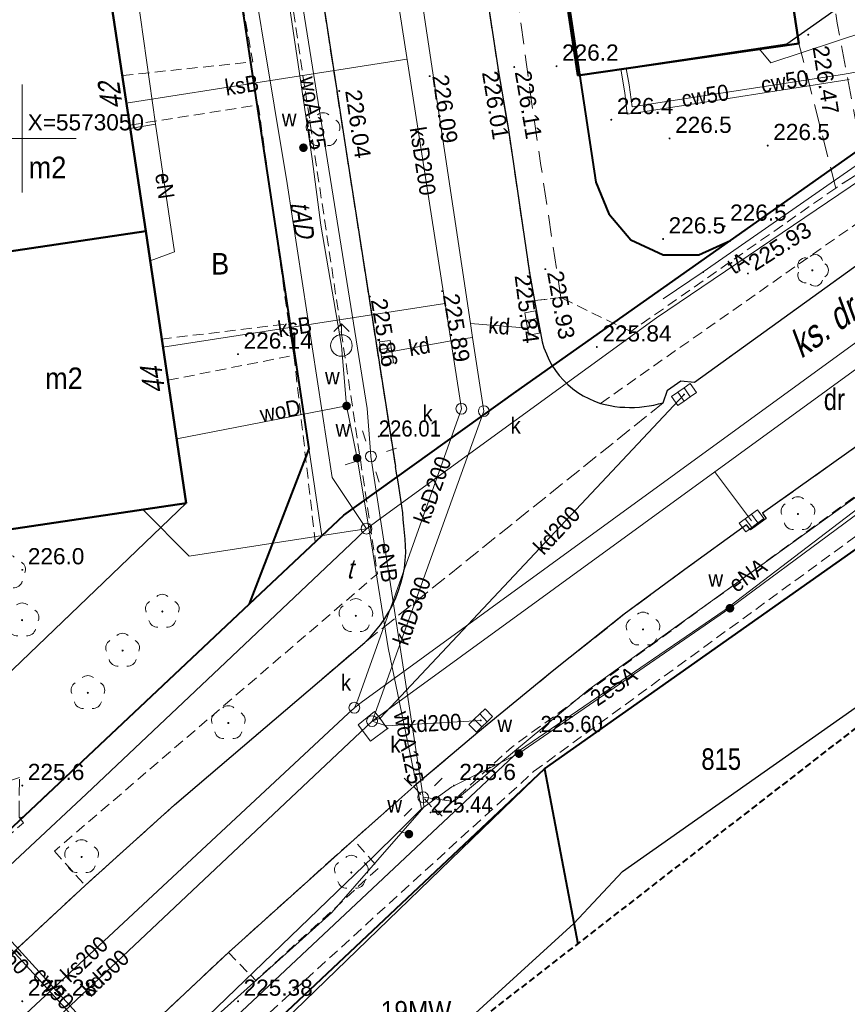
# Model space of a CAD drawing. Extents: x 6551780 to 6552081, y 5572957 to 5573171.
# Tile 3 of 19: x 6551800 to 6551838, y 5573010 to 5573056. Entities that reach past the tile are written whole.
import ezdxf
from ezdxf.enums import TextEntityAlignment as Align

# ---------------------------------------------------------------- set-up
doc = ezdxf.new("R2010")
doc.units = 0
doc.header["$LTSCALE"] = 0.5
for name, pattern in [('1.0_0.5', [1.5, 1, -0.5]), ('1.5_0.5', [2, 1.5, -0.5]), ('2', [0.9, 0.6, -0.3]), ('2 1', [3, 2, -1]), ('219-500', [0, 0]), ('mz1.0_0.5', [1.5, 1, -0.5]), ('otof_500', [0, 0])]:
    doc.linetypes.add(name, pattern=pattern)
for name, color, linetype in [('203-punkt graniczny', 7, 'Continuous'), ('210-oznaczenie konturu użytku gruntowego', 7, 'Continuous'), ('211-numer działki ewidencyjnej', 7, 'Continuous'), ('218-kontur użytku gruntowego', 7, 'Continuous'), ('219-działka ewidencyjna', 7, 'Continuous'), ('238-Punkt adresowy budynku', 7, 'Continuous'), ('312-budynek ewidencyjny', 7, 'Continuous'), ('312-oznaczenie budynku ewidencyjnego-Atr117', 7, 'Continuous'), ('504-Opis i rzędna włazu prostokątnego-ST', 7, 'Continuous'), ('586-Atrybuty opisowe-STPOD', 7, 'Continuous'), ('994-Nazwa ulicy', 7, 'Continuous'), ('chodnik', 7, 'Continuous'), ('chodnik (powierzchnia)', 7, 'Continuous'), ('drzewo liściaste', 7, 'Continuous'), ('furtka', 7, 'Continuous'), ('jezdnia', 7, 'Continuous'), ('komora podziemna', 7, 'Continuous'), ('kratka ściekowa', 7, 'Continuous'), ('krawężnik', 7, 'Continuous'), ('latarnia na słupie lub maszcie (punkt)', 7, 'Continuous'), ('obudowa ochronna przewodu', 7, 'Continuous'), ('ogrodzenie trwałe', 7, 'Continuous'), ('OTRN_O', 7, 'Continuous'), ('podpora przewodów', 7, 'Continuous'), ('przewód ciepłowniczy', 7, 'Continuous'), ('przewód ciepłowniczy-Atr1', 7, 'Continuous'), ('przewód elektroenergetyczny (linia)', 7, 'Continuous'), ('przewód elektroenergetyczny (linia)-Atr1', 7, 'Continuous'), ('przewód gazowy', 7, 'Continuous'), ('przewód kanalizacyjny', 7, 'Continuous'), ('przewód kanalizacyjny-Atr1', 7, 'Continuous'), ('przewód telekomunikacyjny (linia)', 7, 'Continuous'), ('przewód telekomunikacyjny (linia)-Atr1', 7, 'Continuous'), ('przewód wodociągowy', 7, 'Continuous'), ('przewód wodociągowy-Atr1', 7, 'Continuous'), ('rzedna', 7, 'Continuous'), ('rzedna-Atr2', 7, 'Continuous'), ('Strzałka', 7, 'Continuous'), ('Wymiarowanie', 7, 'Continuous'), ('właz do komory lub kanału - okrągły', 7, 'Continuous'), ('właz do komory lub kanału - okrągły-Atr17', 7, 'Continuous'), ('właz okrągły - siec telekomunikacyjna (punkt)', 7, 'Continuous'), ('zasuwa lub zawór', 7, 'Continuous'), ('zasuwa lub zawór-Atr17', 7, 'Continuous')]:
    doc.layers.add(name, color=color, linetype=linetype)
for name, color, linetype, lineweight, true_color in [('EGB', 7, 'Continuous', 20, 0x000000), ('EGUG_O', 7, 'Continuous', 20, 0x000000), ('OTK', 7, 'Continuous', 20, 0x000000), ('OTRN', 7, 'Continuous', 20, 0x000000), ('OTRS', 7, 'Continuous', 20, 0x000000), ('OTRS_O', 7, 'Continuous', 20, 0x000000), ('OTZ', 7, 'Continuous', 20, 0x000000), ('PARSI', 7, 'Continuous', 20, 0x000000), ('SUW', 5, 'Continuous', 20, 0x0000ff)]:
    doc.layers.add(name, color=color, linetype=linetype, lineweight=lineweight, true_color=true_color)
doc.styles.add('BDOT', font='Arial.ttf', dxfattribs={"width": 0.9})
doc.styles.add('EGiB', font='Arial.ttf', dxfattribs={"width": 0.9})
doc.styles.add('MZSK', font='Arial.ttf', dxfattribs={"width": 0.9, "height": 0.75})
doc.styles.get("Standard").update_dxf_attribs({"font": 'arial.ttf', "width": 0.9})
doc.linetypes.add('MPNLZ', pattern='A,6,-2,[35,msgB.shx,S=0.016,R=0,X=-1,Y=0],6', length=14)
doc.linetypes.add('OTOO', pattern='A,7.5,[30,msgB.shx,S=1.28,R=0,X=0,Y=0],7.5', length=15)

# ---------------------------------------------------------------- blocks, each defined once
blk = doc.blocks.new('203')
at = {"linetype": 'Continuous', "lineweight": 0}
h = blk.add_hatch(color=0, dxfattribs=at)
edge = h.paths.add_edge_path()
edge.add_arc((0, 0), 0.045, 0, 360)
blk = doc.blocks.new('SM011')
at = {"color": 0, "linetype": 'Continuous', "lineweight": 13}
for p, q in [((-0.53, 0.531), (-0.883, 0.884)), ((0.531, 0.531), (0.884, 0.884)), ((-0.53, -0.53), (-0.883, -0.883)), ((0.531, -0.53), (0.884, -0.883))]:
    blk.add_line(p, q, dxfattribs=at)
blk = doc.blocks.new('US15')
at = {"color": 0, "linetype": 'Continuous', "lineweight": 13}
blk.add_circle((0, 0), 0.25, dxfattribs=at)
blk = doc.blocks.new('US22')
at = {"color": 0, "linetype": 'Continuous', "lineweight": 13}
blk.add_circle((0, 0), 0.25, dxfattribs=at)
blk = doc.blocks.new('PW01')
at = {"linetype": 'Continuous', "lineweight": 13}
h = blk.add_hatch(color=0, dxfattribs=at)
edge = h.paths.add_edge_path()
edge.add_arc((0, 0), 0.045, 0, 360)
blk = doc.blocks.new('US05')
at = {"color": 0, "linetype": 'Continuous', "lineweight": 13}
for p, q in [((-0.525, -0.25), (-0.525, 0.25)), ((-0.525, 0.25), (-0.175, 0.25)), ((-0.175, -0.25), (-0.175, 0.25)), ((-0.175, 0.25), (0.175, 0.25)), ((0.175, -0.25), (0.175, 0.25)), ((0.175, 0.25), (0.525, 0.25)), ((0.525, -0.25), (0.525, 0.25)), ((-0.525, -0.25), (-0.175, -0.25)), ((-0.175, -0.25), (0.175, -0.25)), ((0.175, -0.25), (0.525, -0.25))]:
    blk.add_line(p, q, dxfattribs=at)
blk = doc.blocks.new('US25')
at = {"linetype": 'Continuous', "lineweight": 0}
h = blk.add_hatch(color=0, dxfattribs=at)
edge = h.paths.add_edge_path()
edge.add_arc((0, 0), 0.2, 0, 360)
blk = doc.blocks.new('OP021')
at = {"linetype": 'Continuous', "lineweight": 13}
h = blk.add_hatch(color=0, dxfattribs=at)
edge = h.paths.add_edge_path()
edge.add_arc((0, 0), 0.05, 0, 360)
at = {"color": 0, "linetype": 'Continuous', "lineweight": 13}
for centre, start, end in [((-0.38, 0.124), 121.308, 202.548), ((0, 0.4), 49.272, 130.728), ((0.38, 0.124), 337.452, 58.692), ((-0.235, -0.324), 193.221, 274.871), ((0.235, -0.324), 265.129, 346.779)]:
    blk.add_arc(centre, 0.4, start, end, dxfattribs=at)
blk = doc.blocks.new('SUWH')
at = {"layer": 'SUW', "color": 0, "lineweight": 18}
for p in [(-0.707, 1.293), (0, 1), (0.707, 1.293)]:
    blk.add_line(p, (0, 2), dxfattribs=at)
blk.add_circle((0, 0), 1, dxfattribs=at)
blk = doc.blocks.new('OTZL')
at = {"layer": 'OTZ', "color": 0, "lineweight": 18, "const_width": 0.1}
blk.add_lwpolyline([(-0.05, 0, 1), (0.05, 0, 1)], format="xyb", close=True, dxfattribs=at)
at = {"layer": 'OTZ', "color": 0, "lineweight": 18}
for centre, start, end in [((-0.647, 0.47), 84, 204), ((0.247, 0.761), 12, 132), ((0.8, 0), 300, 60), ((-0.647, -0.47), 156, 276), ((0.247, -0.761), 228, 348)]:
    blk.add_arc(centre, 0.7, start, end, dxfattribs=at)
blk = doc.blocks.new('A$C664B228D')
at = {"layer": 'EGB', "color": 18, "linetype": 'Continuous', "lineweight": 50, "true_color": 0x000000, "flags": 128}
blk.add_lwpolyline([(6551825.96, 5573065.55), (6551826.27, 5573063.46), (6551825.834, 5573063.438), (6551825.233, 5573063.188), (6551824.89, 5573062.87), (6551824.711, 5573062.591), (6551824.564, 5573062.151), (6551824.54, 5573061.92), (6551824.4, 5573061.89), (6551825.75, 5573052.92), (6551835.99, 5573054.41), (6551834.546, 5573064.044), (6551835.03, 5573064.12), (6551834.52, 5573067.54), (6551834.01, 5573067.48), (6551832.55, 5573077.03), (6551822.33, 5573075.5), (6551823.69, 5573066.54), (6551823.82, 5573066.56), (6551823.97, 5573066.215), (6551824.198, 5573065.913), (6551824.53, 5573065.65), (6551824.981, 5573065.468), (6551825.509, 5573065.435)], close=True, dxfattribs=at)
at = {"layer": 'OTK', "color": 18, "linetype": '2 1', "lineweight": 18, "true_color": 0x000000, "flags": 128}
for points in [[(6551837.7, 5573047.7), (6551835.99, 5573054.41), (6551834.546, 5573064.044), (6551835.03, 5573064.12), (6551834.52, 5573067.54), (6551834.01, 5573067.48), (6551832.644, 5573076.417), (6551834.78, 5573075.6), (6551837.775, 5573055.351), (6551839.04, 5573048.57)], [(6551820.03, 5573075.01), (6551821.27, 5573066.22), (6551823.69, 5573066.54), (6551823.82, 5573066.56), (6551823.97, 5573066.215), (6551823.76, 5573066.04), (6551824.271, 5573062.553), (6551822.74, 5573061.86), (6551822.32, 5573061.3), (6551823.47, 5573052.661), (6551824.04, 5573048.75), (6551824.96, 5573042.62), (6551823.74, 5573042.49), (6551823.51, 5573043.77), (6551822.53, 5573050.4), (6551822.07, 5573053.09), (6551820.68, 5573062.22), (6551820.1, 5573066.26), (6551818.86, 5573074.86)]]:
    blk.add_lwpolyline(points, close=True, dxfattribs=at)
at = {"layer": 'OTZ', "color": 96, "lineweight": 18, "true_color": 0x008000, "xscale": 0.5, "yscale": 0.5, "zscale": 0.5}
blk.add_blockref('OTZL', (6551836.62, 5573043.887, 0.5), dxfattribs=at)
blk = doc.blocks.new('mzsk')
at = {"layer": 'PARSI', "color": 0}
for p, q in [((0, -5), (0, 5)), ((5, 0), (-5, 0))]:
    blk.add_line(p, q, dxfattribs=at)
blk = doc.blocks.new('OTRS')
at = {"layer": 'OTRS', "color": 0, "lineweight": -3, "const_width": 0.09}
blk.add_lwpolyline([(-0.045, 0, 1), (0.045, 0, 1)], format="xyb", close=True, dxfattribs=at)
at = {"layer": 'OTRS_O', "color": 0, "style": 'BDOT'}
blk.add_attdef('RZEDNA', (0.514, 0.515), '', height=1.5, dxfattribs=at)
blk = doc.blocks.new('OTRN')
at = {"layer": 'OTRN', "color": 0, "const_width": 0.09}
blk.add_lwpolyline([(-0.045, 0, 1), (0.045, 0, 1)], format="xyb", close=True, dxfattribs=at)
at = {"layer": 'OTRN_O', "color": 0, "style": 'BDOT'}
blk.add_attdef('RZEDNA', (0.514, 0.515), '', height=1.5, dxfattribs=at)
blk = doc.blocks.new('A$C664B2598')
at = {"layer": 'Strzałka', "color": 6, "linetype": 'Continuous', "lineweight": 40}
for p, q in [((6551813.29, 5573035.605), (6551807.29, 5573075.53)), ((6551810.536, 5573028.425), (6551813.29, 5573035.605)), ((6551797.51, 5573016.169), (6551810.536, 5573028.425))]:
    blk.add_line(p, q, dxfattribs=at)
at = {"layer": 'Strzałka', "linetype": 'MPNLZ', "lineweight": 25}
for p, q in [((6551827.812, 5573016.011), (6551852.255, 5573033.234)), ((6551825.562, 5573013.607), (6551827.812, 5573016.011)), ((6551817.513, 5573006.271), (6551825.562, 5573013.607))]:
    blk.add_line(p, q, dxfattribs=at)
at = {"layer": 'Strzałka', "color": 6, "linetype": 'Continuous', "lineweight": 40}
for points in [[(6551817.056, 5573111.167), (6551820.46, 5573088.5), (6551822.49, 5573075.07), (6551826.58, 5573047.98), (6551827.19, 5573046.51), (6551828.21, 5573045.3), (6551829.71, 5573044.6), (6551831.36, 5573044.61), (6551832.82, 5573045.27), (6551842.33, 5573051.98), (6551862.33, 5573065.78), (6551862.542, 5573065.93)], [(6551800.352, 5572998.307), (6551824.21, 5573020.78), (6551845.22, 5573035.6), (6551864.3, 5573049.04), (6551865.007, 5573049.539)], [(6551824.21, 5573020.78), (6551825.742, 5573012.656)]]:
    blk.add_lwpolyline(points, dxfattribs=at)
at = {"layer": 'Strzałka', "linetype": 'MPNLZ', "lineweight": 25}
for points in [[(6551796.36, 5573108.269), (6551801.361, 5573074.644), (6551802.12, 5573069.73), (6551803.92, 5573057.64), (6551805.72, 5573045.7), (6551807.6, 5573033.09)], [(6551861.514, 5573072.763), (6551835.43, 5573054.37), (6551825.84, 5573052.93)], [(6551807.6, 5573033.09), (6551796.509, 5573022.456)]]:
    blk.add_lwpolyline(points, dxfattribs=at)
at = {"layer": 'Strzałka', "linetype": 'MPNLZ', "lineweight": 25, "flags": 128}
blk.add_lwpolyline([(6551825.84, 5573052.93), (6551822.49, 5573075.07), (6551820.46, 5573088.5)], dxfattribs=at)
at = {"layer": 'Strzałka', "color": 6, "linetype": 'Continuous', "lineweight": 40, "flags": 128}
blk.add_lwpolyline([(6551810.536, 5573028.425), (6551813.89, 5573031.58), (6551814.91, 5573032.54), (6551822.88, 5573038.25), (6551832.82, 5573045.27)], dxfattribs=at)
at = {"layer": 'OTRN', "color": 18, "true_color": 0x000000, "xscale": 0.5, "yscale": 0.5, "zscale": 0.5}
for p, values in [((6551824.76, 5573053.35, 226.216), {'RZEDNA': '226.2'}), ((6551827.3, 5573050.87, 226.432), {'RZEDNA': '226.4'}), ((6551830, 5573050, 226.48), {'RZEDNA': '226.5'}), ((6551834.55, 5573049.67, 226.51), {'RZEDNA': '226.5'}), ((6551832.55, 5573045.93, 226.466), {'RZEDNA': '226.5'}), ((6551829.7, 5573045.34, 226.493), {'RZEDNA': '226.5'}), ((6551800, 5573030, 225.96), {'RZEDNA': '226.0'}), ((6551800, 5573020, 225.55), {'RZEDNA': '225.6'}), ((6551820, 5573020, 225.61), {'RZEDNA': '225.6'})]:
    blk.add_blockref('OTRN', p, dxfattribs=at).add_auto_attribs(values)
at = {"layer": 'OTRS', "color": 18, "true_color": 0x000000}
ref = blk.add_blockref('OTRS', (6551836.43, 5573054.81, 226.47), dxfattribs=dict(at, xscale=0.5, yscale=0.5, zscale=0.5))
ref.add_attrib('RZEDNA', '226.47', (6551836.624, 5573054.245, 226.47), dxfattribs={"layer": 'OTRS_O', "color": 0, "height": 0.75, "rotation": 278.9396, "style": 'BDOT'})
ref = blk.add_blockref('OTRS', (6551822.07, 5573053.09, 226.005), dxfattribs=dict(at, xscale=0.5, yscale=0.5, zscale=0.5))
ref.add_attrib('RZEDNA', '226.01', (6551821.304, 5573053.061, 226.005), dxfattribs={"layer": 'OTRS_O', "color": 0, "height": 0.75, "rotation": 279.3099, "style": 'BDOT'})
ref = blk.add_blockref('OTRS', (6551822.8, 5573053.31, 226.113), dxfattribs=dict(at, xscale=0.5, yscale=0.5, zscale=0.5))
ref.add_attrib('RZEDNA', '226.11', (6551822.823, 5573053.085, 226.113), dxfattribs={"layer": 'OTRS_O', "color": 0, "height": 0.75, "rotation": 279.6052, "style": 'BDOT'})
ref = blk.add_blockref('OTRS', (6551818.88, 5573052.89, 226.091), dxfattribs=dict(at, xscale=0.5, yscale=0.5, zscale=0.5))
ref.add_attrib('RZEDNA', '226.09', (6551819, 5573052.904, 226.091), dxfattribs={"layer": 'OTRS_O', "color": 0, "height": 0.75, "rotation": 278.0839, "style": 'BDOT'})
ref = blk.add_blockref('OTRS', (6551814.69, 5573052.2, 226.038), dxfattribs=dict(at, xscale=0.5, yscale=0.5, zscale=0.5))
ref.add_attrib('RZEDNA', '226.04', (6551814.963, 5573052.206, 226.038), dxfattribs={"layer": 'OTRS_O', "color": 0, "height": 0.75, "rotation": 278.3132, "style": 'BDOT'})
ref = blk.add_blockref('OTRS', (6551833.63, 5573043.74, 225.926), dxfattribs=dict(at, xscale=0.5, yscale=0.5, zscale=0.5))
ref.add_attrib('RZEDNA', '225.93', (6551833.964, 5573043.827, 225.926), dxfattribs={"layer": 'OTRS_O', "color": 0, "height": 0.75, "rotation": 32.716, "style": 'BDOT'})
ref = blk.add_blockref('OTRS', (6551824.24, 5573043.94, 225.925), dxfattribs=dict(at, xscale=0.5, yscale=0.5, zscale=0.5))
ref.add_attrib('RZEDNA', '225.93', (6551824.32, 5573043.792, 225.925), dxfattribs={"layer": 'OTRS_O', "color": 0, "height": 0.75, "rotation": 280.1607, "style": 'BDOT'})
ref = blk.add_blockref('OTRS', (6551823.51, 5573043.77, 225.844), dxfattribs=dict(at, xscale=0.5, yscale=0.5, zscale=0.5))
ref.add_attrib('RZEDNA', '225.84', (6551822.817, 5573043.643, 225.844), dxfattribs={"layer": 'OTRS_O', "color": 0, "height": 0.75, "rotation": 277.2393, "style": 'BDOT'})
ref = blk.add_blockref('OTRS', (6551816.11, 5573042.67, 225.859), dxfattribs=dict(at, xscale=0.5, yscale=0.5, zscale=0.5))
ref.add_attrib('RZEDNA', '225.86', (6551816.15, 5573042.515, 225.859), dxfattribs={"layer": 'OTRS_O', "color": 0, "height": 0.75, "rotation": 279.5022, "style": 'BDOT'})
ref = blk.add_blockref('OTRS', (6551819.46, 5573042.92, 225.886), dxfattribs=dict(at, xscale=0.5, yscale=0.5, zscale=0.5))
ref.add_attrib('RZEDNA', '225.89', (6551819.49, 5573042.738, 225.886), dxfattribs={"layer": 'OTRS_O', "color": 0, "height": 0.75, "rotation": 279.5454, "style": 'BDOT'})
at = {"layer": 'OTRS', "color": 18, "true_color": 0x000000, "xscale": 0.5, "yscale": 0.5, "zscale": 0.5}
for p, values in [((6551810, 5573040, 226.14), {'RZEDNA': '226.14'}), ((6551826.63, 5573040.33, 225.844), {'RZEDNA': '225.84'}), ((6551800, 5573010, 225.28), {'RZEDNA': '225.28'}), ((6551810, 5573010, 225.38), {'RZEDNA': '225.38'})]:
    blk.add_blockref('OTRS', p, dxfattribs=at).add_auto_attribs(values)
at = {"layer": 'Strzałka', "color": 6, "linetype": 'MPNLZ', "lineweight": 40, "insert": (6551816.615, 5573010.012), "char_height": 0.9, "width": 10.24548, "attachment_point": 1}
blk.add_mtext('19MW', dxfattribs=at)

msp = doc.modelspace()

# ---------------------------------------------------------------- linework, layer by layer
at = {"layer": '218-kontur użytku gruntowego', "color": 96, "linetype": 'Continuous', "lineweight": 18, "true_color": 0x008000, "flags": 128}
for points in [[(6551807.29, 5573075.53), (6551812.69, 5573039.63)], [(6551812.69, 5573039.63), (6551807.29, 5573075.53)], [(6551826.58, 5573047.98), (6551822.49, 5573075.07)], [(6551822.49, 5573075.07), (6551826.58, 5573047.98)], [(6551832.82, 5573045.27), (6551842.33, 5573051.98)], [(6551842.33, 5573051.98), (6551832.82, 5573045.27)], [(6551827.19, 5573046.51), (6551826.58, 5573047.98)], [(6551826.58, 5573047.98), (6551827.19, 5573046.51)], [(6551828.21, 5573045.3), (6551827.19, 5573046.51)], [(6551827.19, 5573046.51), (6551828.21, 5573045.3)], [(6551827.58, 5573041.56), (6551832.82, 5573045.27)], [(6551832.82, 5573045.27), (6551827.58, 5573041.56)], [(6551829.71, 5573044.6), (6551828.21, 5573045.3)], [(6551828.21, 5573045.3), (6551829.71, 5573044.6)], [(6551832.82, 5573045.27), (6551831.36, 5573044.61)], [(6551831.36, 5573044.61), (6551832.82, 5573045.27)], [(6551831.36, 5573044.61), (6551829.71, 5573044.6)], [(6551829.71, 5573044.6), (6551831.36, 5573044.61)], [(6551822.88, 5573038.25), (6551827.58, 5573041.56)], [(6551827.58, 5573041.56), (6551822.88, 5573038.25)], [(6551812.69, 5573039.63), (6551813.89, 5573031.58)], [(6551813.89, 5573031.58), (6551812.69, 5573039.63)], [(6551814.91, 5573032.54), (6551822.88, 5573038.25)], [(6551822.88, 5573038.25), (6551814.91, 5573032.54)], [(6551824.21, 5573020.78), (6551845.22, 5573035.6)], [(6551845.22, 5573035.6), (6551824.21, 5573020.78)], [(6551813.89, 5573031.58), (6551814.91, 5573032.54)], [(6551814.91, 5573032.54), (6551813.89, 5573031.58)], [(6551800.03, 5573018.54), (6551813.89, 5573031.58)], [(6551813.89, 5573031.58), (6551800.03, 5573018.54)], [(6551812, 5573009.28), (6551824.21, 5573020.78)], [(6551824.21, 5573020.78), (6551812, 5573009.28)]]:
    msp.add_lwpolyline(points, dxfattribs=at)
at = {"layer": '218-kontur użytku gruntowego', "color": 96, "linetype": 'Continuous', "lineweight": 18, "true_color": 0x008000}
for points in [[(6551825.742, 5573012.656), (6551824.21, 5573020.78)], [(6551824.21, 5573020.78), (6551825.742, 5573012.656)], [(6551797.51, 5573016.166), (6551800.03, 5573018.54)], [(6551800.03, 5573018.54), (6551797.51, 5573016.166)]]:
    msp.add_lwpolyline(points, dxfattribs=at)
at = {"layer": '219-działka ewidencyjna', "color": 7, "linetype": '219-500', "lineweight": 18, "flags": 128}
for points in [[(6551807.29, 5573075.53), (6551812.69, 5573039.63)], [(6551822.49, 5573075.07), (6551826.58, 5573047.98)], [(6551842.33, 5573051.98), (6551832.82, 5573045.27)], [(6551826.58, 5573047.98), (6551827.19, 5573046.51)], [(6551827.19, 5573046.51), (6551828.21, 5573045.3)], [(6551832.82, 5573045.27), (6551827.58, 5573041.56)], [(6551828.21, 5573045.3), (6551829.71, 5573044.6)], [(6551832.82, 5573045.27), (6551831.36, 5573044.61)], [(6551829.71, 5573044.6), (6551831.36, 5573044.61)], [(6551827.58, 5573041.56), (6551822.88, 5573038.25)], [(6551813.89, 5573031.58), (6551812.69, 5573039.63)], [(6551822.88, 5573038.25), (6551814.91, 5573032.54)], [(6551845.22, 5573035.6), (6551824.21, 5573020.78)], [(6551814.91, 5573032.54), (6551813.89, 5573031.58)], [(6551813.89, 5573031.58), (6551800.03, 5573018.54)], [(6551824.21, 5573020.78), (6551812, 5573009.28)]]:
    msp.add_lwpolyline(points, dxfattribs=at)
at = {"layer": '219-działka ewidencyjna', "color": 7, "linetype": '219-500', "lineweight": 18}
for points in [[(6551824.21, 5573020.78), (6551825.742, 5573012.656)], [(6551797.51, 5573016.166), (6551800.03, 5573018.54)]]:
    msp.add_lwpolyline(points, dxfattribs=at)
at = {"layer": '312-budynek ewidencyjny', "color": 7, "linetype": 'Continuous', "lineweight": 50, "flags": 128}
for points in [[(6551805.72, 5573045.7), (6551803.92, 5573057.64)], [(6551805.72, 5573045.7), (6551796.25, 5573044.29)], [(6551796.25, 5573044.29), (6551805.72, 5573045.7)], [(6551807.6, 5573033.09), (6551805.72, 5573045.7)], [(6551798.13, 5573031.68), (6551807.6, 5573033.09)]]:
    msp.add_lwpolyline(points, dxfattribs=at)
at = {"layer": 'chodnik', "color": 7, "linetype": '1.0_0.5', "lineweight": 18, "flags": 128}
msp.add_lwpolyline([(6551802.86, 5573064.78), (6551804.64, 5573052.92), (6551810.69, 5573053.55), (6551808.5, 5573065.56)], close=True, dxfattribs=at)
at = {"layer": 'chodnik', "color": 7, "linetype": '1.0_0.5', "lineweight": 18}
msp.add_lwpolyline([(6551839.04, 5573048.57), (6551837.7, 5573047.7), (6551828.2, 5573041.05), (6551824.96, 5573042.62), (6551823.74, 5573042.49), (6551824.1, 5573040.57), (6551824.18, 5573040.29), (6551824.29, 5573040.02), (6551824.41, 5573039.75), (6551824.55, 5573039.49), (6551824.71, 5573039.25), (6551824.89, 5573039.01), (6551825.08, 5573038.79), (6551825.29, 5573038.59), (6551825.51, 5573038.4), (6551825.75, 5573038.23), (6551826, 5573038.07), (6551826.26, 5573037.94), (6551826.52, 5573037.82), (6551826.8, 5573037.72), (6551843.8, 5573049.66)], dxfattribs=at)
at = {"layer": 'chodnik (powierzchnia)', "color": 7, "linetype": 'mz1.0_0.5', "lineweight": 18, "flags": 128}
for points in [[(6551810.35, 5573070.72), (6551816.46, 5573029.82), (6551801.49, 5573016.96)], [(6551804.98, 5573050.62), (6551810.94, 5573051.55), (6551812.35, 5573041.41), (6551806.46, 5573040.7)], [(6551818.15, 5573019.96), (6551819.27, 5573018.65), (6551822.67, 5573021.77), (6551850.54, 5573042.12), (6551852.99, 5573043.89), (6551852.01, 5573045.21)], [(6551812.59, 5573039.95), (6551813.58, 5573031.3), (6551800.01, 5573018.52), (6551799.9, 5573018.54)], [(6551806.75, 5573038.79), (6551812.59, 5573039.95)], [(6551809.55, 5573012.26), (6551810.82, 5573010.97), (6551814.53, 5573014.35), (6551816.51, 5573016.18), (6551815.36, 5573017.49)], [(6551801.49, 5573016.96), (6551802.91, 5573015.37)]]:
    msp.add_lwpolyline(points, dxfattribs=at)
at = {"layer": 'chodnik (powierzchnia)', "color": 7, "linetype": 'mz1.0_0.5', "lineweight": 18}
msp.add_lwpolyline([(6551811.47, 5573009.48), (6551823.7, 5573020.65), (6551853.88, 5573042.69), (6551864.867, 5573050.469)], dxfattribs=at)
at = {"layer": 'furtka', "color": 7, "linetype": 'otof_500', "lineweight": 18, "flags": 128}
msp.add_lwpolyline([(6551812.59, 5573039.95), (6551812.35, 5573041.41)], dxfattribs=at)
at = {"layer": 'jezdnia', "color": 7, "linetype": '1.5_0.5', "lineweight": 18}
for points in [[(6551811.7, 5573070.95), (6551814.99, 5573049.5), (6551817.29, 5573034.79), (6551817.35, 5573034.49), (6551817.4, 5573034.18), (6551817.45, 5573033.88), (6551817.5, 5573033.57), (6551817.55, 5573033.26), (6551817.59, 5573032.96), (6551817.63, 5573032.65), (6551817.66, 5573032.34), (6551817.69, 5573032.04), (6551817.72, 5573031.73), (6551817.74, 5573031.42), (6551817.76, 5573031.11), (6551817.78, 5573030.8), (6551817.75, 5573030.44), (6551817.71, 5573030.08), (6551817.64, 5573029.73), (6551817.55, 5573029.38), (6551817.44, 5573029.04), (6551817.31, 5573028.7), (6551817.16, 5573028.37), (6551816.99, 5573028.05), (6551816.8, 5573027.75), (6551816.6, 5573027.45), (6551816.37, 5573027.17), (6551816.14, 5573026.9), (6551815.88, 5573026.64), (6551829.71, 5573037.75), (6551829.27, 5573037.64), (6551829.05, 5573037.6), (6551828.6, 5573037.54), (6551828.37, 5573037.53), (6551828.14, 5573037.53), (6551827.92, 5573037.54), (6551827.69, 5573037.55), (6551827.47, 5573037.58), (6551827.24, 5573037.62), (6551827.02, 5573037.66), (6551826.8, 5573037.72), (6551826.52, 5573037.82), (6551826.26, 5573037.94), (6551826, 5573038.07), (6551825.75, 5573038.23), (6551825.51, 5573038.4), (6551825.29, 5573038.59), (6551825.08, 5573038.79), (6551824.89, 5573039.01), (6551824.71, 5573039.25), (6551824.55, 5573039.49), (6551824.41, 5573039.75), (6551824.29, 5573040.02), (6551824.18, 5573040.29), (6551824.1, 5573040.57), (6551823.74, 5573042.49), (6551823.51, 5573043.77), (6551822.53, 5573050.4), (6551822.07, 5573053.09), (6551820.68, 5573062.22)], [(6551798.317, 5573011.096), (6551802.91, 5573015.37), (6551807.06, 5573019.1), (6551815.88, 5573026.64), (6551829.71, 5573037.75), (6551829.91, 5573038.33), (6551830.52, 5573038.77), (6551831.16, 5573038.7), (6551844.67, 5573048.45), (6551849.03, 5573051.6), (6551863.16, 5573061.815)], [(6551864.343, 5573053.952), (6551852.01, 5573045.21), (6551834.31, 5573032.63), (6551834.47, 5573032.38), (6551833.75, 5573031.86), (6551833.56, 5573032.09), (6551830.71, 5573030.02), (6551827.9, 5573027.94), (6551824.56, 5573025.29), (6551821.11, 5573022.46), (6551818.15, 5573019.96), (6551815.36, 5573017.49), (6551809.55, 5573012.26), (6551806.27, 5573009.17), (6551800.59, 5573003.79), (6551799.623, 5573002.884)], [(6551797.528, 5573016.055), (6551800.05, 5573018.28), (6551799.85, 5573018.54), (6551799.87, 5573020.38), (6551796.995, 5573019.404)]]:
    msp.add_lwpolyline(points, dxfattribs=at)
at = {"layer": 'komora podziemna', "color": 36, "linetype": 'Continuous', "lineweight": 18, "true_color": 0x803300, "flags": 128}
msp.add_lwpolyline([(6551815.56, 5573022.81), (6551816.33, 5573023.43), (6551816.58, 5573023.11), (6551816.84, 5573022.76), (6551816.93, 5573022.65), (6551816.14, 5573022.06)], close=True, dxfattribs=at)
at = {"layer": 'krawężnik', "color": 7, "linetype": 'Continuous', "lineweight": 25}
for points in [[(6551813.513, 5573110.671), (6551814.28, 5573105.64), (6551815.22, 5573099.42), (6551817.17, 5573086.23), (6551818.28, 5573078.63), (6551818.86, 5573074.86), (6551820.1, 5573066.26), (6551820.1, 5573066.26), (6551820.68, 5573062.22), (6551822.07, 5573053.09), (6551822.53, 5573050.4), (6551823.51, 5573043.77), (6551823.74, 5573042.49)], [(6551805.885, 5573109.603), (6551807.28, 5573100.05), (6551809.03, 5573088.32), (6551811.08, 5573074.72), (6551811.7, 5573070.95), (6551814.99, 5573049.5), (6551817.29, 5573034.79)], [(6551829.71, 5573037.75), (6551829.91, 5573038.33), (6551830.52, 5573038.77), (6551831.16, 5573038.7), (6551844.67, 5573048.45), (6551849.03, 5573051.6), (6551863.16, 5573061.815)], [(6551864.343, 5573053.952), (6551852.01, 5573045.21), (6551834.31, 5573032.63), (6551834.47, 5573032.38), (6551833.75, 5573031.86), (6551833.56, 5573032.09), (6551830.71, 5573030.02), (6551827.9, 5573027.94), (6551824.56, 5573025.29), (6551821.11, 5573022.46), (6551818.15, 5573019.96), (6551815.36, 5573017.49), (6551809.55, 5573012.26), (6551806.27, 5573009.17), (6551800.59, 5573003.79), (6551799.623, 5573002.884)], [(6551798.317, 5573011.096), (6551802.91, 5573015.37), (6551807.06, 5573019.1), (6551815.88, 5573026.64)]]:
    msp.add_lwpolyline(points, dxfattribs=at)
at = {"layer": 'krawężnik', "color": 7, "linetype": 'Continuous', "lineweight": 25, "flags": 128}
for points in [[(6551823.74, 5573042.49), (6551824.1, 5573040.57), (6551824.18, 5573040.29), (6551824.29, 5573040.02), (6551824.41, 5573039.75), (6551824.55, 5573039.49), (6551824.71, 5573039.25), (6551824.89, 5573039.01), (6551825.08, 5573038.79), (6551825.29, 5573038.59), (6551825.51, 5573038.4), (6551825.75, 5573038.23), (6551826, 5573038.07), (6551826.26, 5573037.94), (6551826.52, 5573037.82), (6551826.8, 5573037.72), (6551827.02, 5573037.66), (6551827.24, 5573037.62), (6551827.47, 5573037.58), (6551827.69, 5573037.55), (6551827.92, 5573037.54), (6551828.14, 5573037.53), (6551828.37, 5573037.53), (6551828.6, 5573037.54), (6551828.82, 5573037.57), (6551829.05, 5573037.6), (6551829.27, 5573037.64), (6551829.49, 5573037.69), (6551829.71, 5573037.75)], [(6551815.88, 5573026.64), (6551816.14, 5573026.9), (6551816.37, 5573027.17), (6551816.6, 5573027.45), (6551816.8, 5573027.75), (6551816.99, 5573028.05), (6551817.16, 5573028.37), (6551817.31, 5573028.7), (6551817.44, 5573029.04), (6551817.55, 5573029.38), (6551817.64, 5573029.73), (6551817.71, 5573030.08), (6551817.75, 5573030.44), (6551817.78, 5573030.8), (6551817.76, 5573031.11), (6551817.74, 5573031.42), (6551817.72, 5573031.73), (6551817.69, 5573032.04), (6551817.66, 5573032.34), (6551817.63, 5573032.65), (6551817.59, 5573032.96), (6551817.55, 5573033.26), (6551817.5, 5573033.57), (6551817.45, 5573033.88), (6551817.4, 5573034.18), (6551817.35, 5573034.49), (6551817.29, 5573034.79)]]:
    msp.add_lwpolyline(points, dxfattribs=at)
at = {"layer": 'obudowa ochronna przewodu', "color": 7, "linetype": 'Continuous', "lineweight": 35, "flags": 128}
for points in [[(6551799, 5573012.94), (6551804.83, 5573006.57)], [(6551799.21, 5573013.09), (6551805.02, 5573006.71)]]:
    msp.add_lwpolyline(points, dxfattribs=at)
at = {"layer": 'ogrodzenie trwałe', "color": 7, "linetype": 'OTOO', "lineweight": 35}
msp.add_lwpolyline([(6551814.721, 5573004.103), (6551812.14, 5573009.1), (6551824.21, 5573020.78), (6551825.742, 5573012.656)], dxfattribs=at)
at = {"layer": 'przewód ciepłowniczy', "color": 212, "linetype": 'Continuous', "lineweight": 18, "true_color": 0xd200d2}
for points in [[(6551827.744, 5573053.21), (6551827.92, 5573052.11), (6551828.04, 5573051.13), (6551829.07, 5573051.28), (6551838.33, 5573052.74)], [(6551827.995, 5573053.247), (6551828.13, 5573052.48), (6551828.27, 5573051.46), (6551829.26, 5573051.62), (6551838.01, 5573052.97), (6551838.98, 5573053.14)], [(6551797.744, 5573014.696), (6551798.92, 5573013.4), (6551799.21, 5573013.09), (6551805.02, 5573006.71), (6551806.18, 5573005.56), (6551807.23, 5573004.5)], [(6551797.816, 5573014.244), (6551798.76, 5573013.21), (6551799, 5573012.94), (6551804.83, 5573006.57), (6551806, 5573005.41), (6551807.05, 5573004.35)]]:
    msp.add_lwpolyline(points, dxfattribs=at)
at = {"layer": 'przewód elektroenergetyczny (linia)', "color": 1, "linetype": 'Continuous', "lineweight": 18}
for points in [[(6551805.059, 5573109.487), (6551806.24, 5573101.46), (6551806.27, 5573101.21), (6551806.31, 5573100.96), (6551811.05, 5573068.4), (6551811.08, 5573068.15), (6551811.12, 5573067.9), (6551815.99, 5573037.48), (6551816.14, 5573035.49), (6551816.16, 5573035.26)], [(6551823.04, 5573021.63), (6551832.53, 5573028.11), (6551843.48, 5573036.48), (6551853.45, 5573042.55), (6551858.75, 5573047.78), (6551861.67, 5573049.83), (6551864.582, 5573052.361)], [(6551846.16, 5573039.97), (6551846.2, 5573038.67), (6551839.81, 5573034.22), (6551826.26, 5573024.45), (6551820, 5573019.26), (6551818.58, 5573019.46), (6551818.61, 5573019), (6551814.35, 5573014.12), (6551800.32, 5573001.52), (6551799.9, 5573001.142)], [(6551800.073, 5573000.059), (6551823.04, 5573021.63)]]:
    msp.add_lwpolyline(points, dxfattribs=at)
at = {"layer": 'przewód elektroenergetyczny (linia)', "color": 1, "linetype": 'Continuous', "lineweight": 18, "flags": 128}
for points in [[(6551804.51, 5573062.55), (6551806.18, 5573050.67)], [(6551806.18, 5573050.67), (6551805, 5573050.46)], [(6551806.18, 5573050.67), (6551807.06, 5573044.74), (6551805.93, 5573044.32)], [(6551816.16, 5573035.26), (6551818.58, 5573019.46)]]:
    msp.add_lwpolyline(points, dxfattribs=at)
at = {"layer": 'przewód gazowy', "color": 52, "linetype": 'Continuous', "lineweight": 18, "true_color": 0xbfbf00}
msp.add_lwpolyline([(6551829.71, 5573042.56), (6551831.56, 5573043.81), (6551837.49, 5573047.95), (6551860.73, 5573064.08), (6551862.618, 5573065.425)], dxfattribs=at)
at = {"layer": 'przewód kanalizacyjny', "color": 36, "linetype": 'Continuous', "lineweight": 18, "true_color": 0x803300, "flags": 128}
for points in [[(6551820.35, 5573037.47), (6551811.75, 5573092.81)], [(6551812.87, 5573093.06), (6551816.28, 5573070.27), (6551818.37, 5573057.47), (6551820.77, 5573041.42), (6551820.87, 5573040.78), (6551821.39, 5573037.36)], [(6551804.82, 5573051.64), (6551817.83, 5573053.67)], [(6551806.52, 5573040.32), (6551819.59, 5573042.35)], [(6551823.44, 5573041.2), (6551820.77, 5573041.42)], [(6551820.87, 5573040.78), (6551820.21, 5573040.68), (6551816.88, 5573040.08)], [(6551830.67, 5573038.13), (6551816.59, 5573023.13), (6551816.21, 5573022.99)], [(6551815.39, 5573023.61), (6551815.55, 5573023.97), (6551820.35, 5573037.47)], [(6551821.39, 5573037.36), (6551816.36, 5573023.36), (6551816.21, 5573022.99)], [(6551832.09, 5573034.56), (6551833.8, 5573032.27)], [(6551821.25, 5573023.02), (6551816.86, 5573022.77), (6551816.21, 5573022.99)]]:
    msp.add_lwpolyline(points, dxfattribs=at)
at = {"layer": 'przewód kanalizacyjny', "color": 36, "linetype": 'Continuous', "lineweight": 18, "true_color": 0x803300}
for points in [[(6551798.786, 5573008.149), (6551815.1, 5573023.34), (6551815.39, 5573023.61), (6551815.71, 5573023.85), (6551853.56, 5573051.41), (6551863.521, 5573059.42)], [(6551863.702, 5573058.212), (6551854.16, 5573050.6), (6551816.21, 5573022.99), (6551799.007, 5573006.757)]]:
    msp.add_lwpolyline(points, dxfattribs=at)
at = {"layer": 'przewód telekomunikacyjny (linia)', "color": 30, "linetype": 'Continuous', "lineweight": 18, "true_color": 0xff9100}
for points in [[(6551797.738, 5573014.734), (6551802.98, 5573019.61), (6551809.14, 5573025.44), (6551815.5, 5573031.47), (6551815.7, 5573031.67), (6551815.72, 5573031.69), (6551815.95, 5573031.91), (6551815.75, 5573032.2), (6551814.37, 5573034.28), (6551812.27, 5573047.91), (6551809.88, 5573062.36), (6551807.78, 5573075.59), (6551804.67, 5573095.49), (6551802.48, 5573109.126)], [(6551848.54, 5573054.65), (6551848.33, 5573054.93), (6551846.54, 5573057.43), (6551834.69, 5573053.5), (6551834.161, 5573054.144)]]:
    msp.add_lwpolyline(points, dxfattribs=at)
at = {"layer": 'przewód telekomunikacyjny (linia)', "color": 30, "linetype": 'Continuous', "lineweight": 18, "true_color": 0xff9100, "flags": 128}
for points in [[(6551815.95, 5573031.91), (6551816.56, 5573032.35), (6551829.4, 5573041.69), (6551847.92, 5573054.22), (6551848.54, 5573054.65)], [(6551815.95, 5573031.91), (6551815.21, 5573031.79), (6551807.73, 5573030.63), (6551805.59, 5573032.8)]]:
    msp.add_lwpolyline(points, dxfattribs=at)
at = {"layer": 'przewód wodociągowy', "color": 5, "linetype": 'Continuous', "lineweight": 18, "flags": 128}
for points in [[(6551815.03, 5573037.6), (6551814.79, 5573040.4), (6551813.83, 5573045.98), (6551813.43, 5573049.06), (6551812.33, 5573056.56), (6551811.81, 5573060.7)], [(6551815.03, 5573037.6), (6551807.16, 5573036.07)], [(6551818.5, 5573018.92), (6551816.96, 5573026.38), (6551816.2, 5573031.12), (6551815.52, 5573035.18), (6551815.03, 5573037.6)], [(6551817.47, 5573017.89), (6551818.5, 5573018.92)], [(6551817.47, 5573017.89), (6551817.92, 5573017.75)]]:
    msp.add_lwpolyline(points, dxfattribs=at)
at = {"layer": 'przewód wodociągowy', "color": 5, "linetype": 'Continuous', "lineweight": 18}
for points in [[(6551818.5, 5573018.92), (6551819.91, 5573019.94), (6551823.02, 5573021.48), (6551832.8, 5573028.22), (6551852.51, 5573042.81), (6551864.687, 5573051.667)], [(6551799.89, 5573001.208), (6551807.77, 5573008.5), (6551816.27, 5573016.69), (6551817.47, 5573017.89)]]:
    msp.add_lwpolyline(points, dxfattribs=at)
at = {"layer": 'Strzałka', "color": 204, "linetype": '2', "lineweight": 40}
msp.add_lwpolyline([(6551854.94, 5573116.47), (6551783.15, 5573106.42), (6551801.11, 5572993.54), (6551865.87, 5573043.8)], close=True, dxfattribs=at)

# ---------------------------------------------------------------- block references
at = {"layer": '203-punkt graniczny', "color": 7, "linetype": 'Continuous', "lineweight": 18}
for p in [(6551827.58, 5573041.56), (6551812.69, 5573039.63), (6551822.88, 5573038.25), (6551800.03, 5573018.54)]:
    msp.add_blockref('203', p, dxfattribs=at)
at = {"layer": 'drzewo liściaste', "color": 94, "linetype": 'Continuous', "lineweight": 18}
for p in [(6551813.94, 5573050.39), (6551835.95, 5573032.59), (6551799.37, 5573029.89), (6551806.49, 5573028.07), (6551799.99, 5573027.67), (6551815.46, 5573027.87), (6551828.77, 5573027.24), (6551804.65, 5573026.26), (6551803.04, 5573024.3), (6551809.55, 5573022.9), (6551802.75, 5573016.69), (6551815.25, 5573015.97)]:
    msp.add_blockref('OP021', p, dxfattribs=at)
at = {"layer": 'kratka ściekowa', "color": 36, "linetype": 'Continuous', "lineweight": 18, "true_color": 0x803300}
for p, rotation in [((6551823.63, 5573041.44), 280.305), ((6551816.88, 5573040.08), 277.656), ((6551830.67, 5573038.13), 34.971), ((6551833.8, 5573032.27), 36.599), ((6551821.25, 5573023.02), 44.04999999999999)]:
    msp.add_blockref('US05', p, dxfattribs=dict(at, rotation=rotation))
at = {"layer": 'latarnia na słupie lub maszcie (punkt)', "color": 7, "linetype": 'Continuous', "lineweight": 18, "rotation": 333.027}
msp.add_blockref('SM011', (6551816.16, 5573035.26), dxfattribs=at)
at = {"layer": 'latarnia na słupie lub maszcie (punkt)', "color": 7, "linetype": 'Continuous', "lineweight": 18}
msp.add_blockref('SM011', (6551818.58, 5573019.46), dxfattribs=at)
at = {"layer": 'PARSI', "xscale": 0.5, "yscale": 0.5, "zscale": 0.5}
msp.add_blockref('mzsk', (6551800, 5573050), dxfattribs=at)
at = {"layer": 'podpora przewodów', "color": 7, "linetype": 'Continuous', "lineweight": 18}
for p in [(6551816.16, 5573035.26), (6551818.58, 5573019.46)]:
    msp.add_blockref('US15', p, dxfattribs=at)
at = {"layer": 'rzedna', "color": 52, "linetype": 'Continuous', "lineweight": 18, "true_color": 0xbfbf00}
msp.add_blockref('PW01', (6551831.56, 5573043.81), dxfattribs=at)
at = {"layer": 'rzedna', "color": 36, "linetype": 'Continuous', "lineweight": 18, "true_color": 0x803300}
for p in [(6551830.67, 5573038.13), (6551816.58, 5573023.11), (6551821.25, 5573023.02), (6551816.84, 5573022.76), (6551816.93, 5573022.65)]:
    msp.add_blockref('PW01', p, dxfattribs=at)
at = {"layer": 'rzedna', "color": 5, "linetype": 'Continuous', "lineweight": 18}
for p, rotation in [((6551816.52, 5573036.18), 84.888), ((6551824.02, 5573022.48), 142.189), ((6551818.92, 5573018.75), 114.98)]:
    msp.add_blockref('PW01', p, dxfattribs=dict(at, rotation=rotation))
at = {"layer": 'właz do komory lub kanału - okrągły', "color": 7, "linetype": 'Continuous', "lineweight": 18}
for p in [(6551820.35, 5573037.47), (6551821.39, 5573037.36), (6551815.39, 5573023.61), (6551816.21, 5573022.99)]:
    msp.add_blockref('US22', p, dxfattribs=at)
at = {"layer": 'właz okrągły - siec telekomunikacyjna (punkt)', "color": 7, "linetype": 'Continuous', "lineweight": 18, "rotation": 8.08}
msp.add_blockref('US22', (6551815.95, 5573031.91), dxfattribs=at)
at = {"layer": 'zasuwa lub zawór', "color": 5, "linetype": 'Continuous', "lineweight": 18}
msp.add_blockref('US25', (6551813.03, 5573049.57), dxfattribs=at)
for p, rotation in [((6551815.03, 5573037.6), 91.859), ((6551815.52, 5573035.18), 84.888), ((6551832.8, 5573028.22), 143.951), ((6551823.02, 5573021.48), 142.189), ((6551817.92, 5573017.75), 114.98)]:
    msp.add_blockref('US25', p, dxfattribs=dict(at, rotation=rotation))

# ---------------------------------------------------------------- texts
at = {"layer": '210-oznaczenie konturu użytku gruntowego', "color": 96, "linetype": 'Continuous', "lineweight": 18, "true_color": 0x008000, "width": 0.79}
msp.add_text('dr', height=1, dxfattribs=at).set_placement((6551837.147, 5573037.407))
at = {"layer": '211-numer działki ewidencyjnej', "color": 7, "linetype": 'Continuous', "lineweight": 18, "width": 0.79}
msp.add_text('815', height=1, dxfattribs=at).set_placement((6551831.474, 5573021.728), align=Align.TOP_LEFT)
at = {"layer": '238-Punkt adresowy budynku', "color": 7, "linetype": 'Continuous', "lineweight": 25, "oblique": 15, "width": 0.79}
for s, rotation, p in [('42', 98.573, (6551804.583, 5573052.031)), ('44', 98.475, (6551806.54, 5573038.84))]:
    msp.add_text(s, height=1, rotation=rotation, dxfattribs=at).set_placement(p, align=Align.CENTER)
at = {"layer": '312-oznaczenie budynku ewidencyjnego-Atr117', "color": 7, "width": 0.9}
for p in [(6551801.169, 5573048.658), (6551801.93, 5573038.88)]:
    msp.add_text('m2', height=1, dxfattribs=at).set_placement(p, align=Align.MIDDLE_CENTER)
at = {"layer": '504-Opis i rzędna włazu prostokątnego-ST', "color": 7, "linetype": 'Continuous', "lineweight": 18, "oblique": 15, "width": 0.79}
msp.add_text('t', height=0.9, dxfattribs=at).set_placement((6551815.03, 5573030.5), align=Align.TOP_LEFT)
at = {"layer": '586-Atrybuty opisowe-STPOD', "color": 30, "linetype": 'Continuous', "lineweight": 18, "true_color": 0xff9100, "oblique": 15, "width": 0.79}
msp.add_text('tAD', height=0.9, rotation=277.992, dxfattribs=at).set_placement((6551813.31, 5573047.14), align=Align.TOP_LEFT)
at = {"layer": '994-Nazwa ulicy', "color": 7, "linetype": 'Continuous', "lineweight": 25, "oblique": 15, "width": 0.79}
msp.add_text('ks. dr. Antoniego Korczoka', height=1.25, rotation=35.586, dxfattribs=at).set_placement((6551836.099, 5573039.769))
at = {"layer": 'EGUG_O', "color": 96, "true_color": 0x008000, "insert": (6551808.751, 5573043.692), "char_height": 1, "attachment_point": 7, "style": 'EGiB'}
msp.add_mtext('B', dxfattribs=at)
at = {"layer": 'przewód ciepłowniczy-Atr1', "color": 212, "true_color": 0xd200d2, "width": 0.9}
msp.add_text('cw50', height=0.75, rotation=8.96, dxfattribs=at).set_placement((6551834.3, 5573052.11))
for rotation, p in [(8.77, (6551830.56, 5573051.82)), (312.408, (6551798.633, 5573013.05)), (312.228, (6551800.711, 5573011.427))]:
    msp.add_text('cw50', height=0.75, rotation=rotation, dxfattribs=at).set_placement(p, align=Align.MIDDLE_LEFT)
at = {"layer": 'przewód elektroenergetyczny (linia)-Atr1', "color": 1, "width": 0.9}
for s, rotation, p in [('eN', 278.441, (6551806.52, 5573048.4)), ('eNB', 278.708, (6551816.77, 5573031.25)), ('eNA', 35.793, (6551832.88, 5573029.22)), ('2eSA', 34.326, (6551826.45, 5573023.96))]:
    msp.add_text(s, height=0.75, rotation=rotation, dxfattribs=at).set_placement(p, align=Align.MIDDLE_LEFT)
at = {"layer": 'przewód kanalizacyjny-Atr1', "color": 36, "true_color": 0x803300, "width": 0.9}
for s, rotation, p in [('ksB', 8.868, (6551809.4, 5573052.35)), ('ksD200', 278.833, (6551818.32, 5573050.53)), ('ksB', 8.828, (6551811.85, 5573041.15)), ('kd', 355.342, (6551821.61, 5573041.35)), ('kd', 10.214, (6551817.91, 5573040.27)), ('ksD200', 70.427, (6551818.48, 5573032.2)), ('kd200', 46.812, (6551823.89, 5573030.9)), ('kdD300', 70.237, (6551817.51, 5573026.57)), ('kd200', 3.26, (6551817.79, 5573022.82)), ('ks200', 42.958, (6551801.95, 5573011.1)), ('kd500', 43.338, (6551802.9, 5573010.43))]:
    msp.add_text(s, height=0.75, rotation=rotation, dxfattribs=at).set_placement(p, align=Align.MIDDLE_LEFT)
at = {"layer": 'przewód telekomunikacyjny (linia)-Atr1', "color": 30, "true_color": 0xff9100, "width": 0.9}
msp.add_text('tA', height=0.75, rotation=34.081, dxfattribs=at).set_placement((6551832.79, 5573043.98), align=Align.MIDDLE_LEFT)
at = {"layer": 'przewód wodociągowy-Atr1', "color": 5, "width": 0.9}
for s, rotation, p in [('woA125', 278.207, (6551812.87, 5573052.81)), ('woD', 10.956, (6551811.1, 5573036.83))]:
    msp.add_text(s, height=0.75, rotation=rotation, dxfattribs=at).set_placement(p)
msp.add_text('woA125', height=0.75, rotation=281.664, dxfattribs=at).set_placement((6551817.57, 5573023.43), align=Align.MIDDLE_LEFT)
at = {"layer": 'rzedna-Atr2', "color": 36, "true_color": 0x803300, "width": 0.9}
for s, p in [('226.01', (6551816.52, 5573036.18)), ('225.60', (6551824.02, 5573022.48)), ('225.44', (6551818.92, 5573018.75))]:
    msp.add_text(s, height=0.75, dxfattribs=at).set_placement(p)
at = {"layer": 'Wymiarowanie', "style": 'MZSK'}
msp.add_text('X=5573050', height=0.75, dxfattribs=at).set_placement((6551800.25, 5573050.15), align=Align.BOTTOM_LEFT)
at = {"layer": 'właz do komory lub kanału - okrągły-Atr17', "color": 7, "width": 0.9}
for p in [(6551818.55, 5573036.88), (6551822.63, 5573036.32), (6551814.77, 5573024.4), (6551817.06, 5573021.53)]:
    msp.add_text('k', height=0.75, dxfattribs=at).set_placement(p)
at = {"layer": 'zasuwa lub zawór-Atr17', "color": 5, "width": 0.9}
for p in [(6551812.03, 5573050.57), (6551814.03, 5573038.6), (6551814.52, 5573036.18), (6551831.8, 5573029.22), (6551822.02, 5573022.48), (6551816.92, 5573018.75)]:
    msp.add_text('w', height=0.75, dxfattribs=at).set_placement(p)

# ---------------------------------------------------------------- next in the draw order: block references
msp.add_blockref('A$C664B228D', (0, 0))
at = {"layer": 'SUW', "color": 5, "lineweight": 18, "true_color": 0x0000ff, "xscale": 0.5, "yscale": 0.5, "zscale": 0.5}
msp.add_blockref('SUWH', (6551814.79, 5573040.4, 0.5), dxfattribs=at)

# ---------------------------------------------------------------- next in the draw order: block references
msp.add_blockref('A$C664B2598', (0, 0))

doc.saveas('drawing.dxf')
